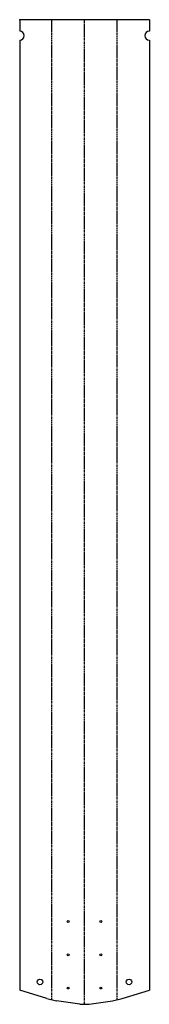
# Model space of a CAD drawing. Header units: millimetres. Extents: x 0 to 469, y 0 to 3554.
import ezdxf

# ---------------------------------------------------------------- set-up
doc = ezdxf.new("R2010")
doc.units = ezdxf.units.MM
doc.header["$PDSIZE"] = -1
doc.linetypes.add('SLD-İki-Kısa-Kesik-Çizgili-Uzun-Kesik-Çizgi', pattern=[15.748, 8.128, -1.524, 1.524, -1.524, 1.524, -1.524])
doc.linetypes.add('SLD-Sürekli', pattern=[0])

msp = doc.modelspace()

# ---------------------------------------------------------------- linework, layer by layer
at = {"color": 7, "linetype": 'SLD-Sürekli', "lineweight": 25}
for p, q in [((0.4, 3553.7), (0.4, 3512.7)), ((468.7, 3553.7), (0.4, 3553.7)), ((468.7, 3553.7), (468.7, 3512.7)), ((0.4, 3479.7), (0.4, 51.2)), ((468.7, 3479.7), (468.7, 51.2)), ((98.7, 21.1), (0.4, 51.2)), ((370.4, 21.1), (468.7, 51.2)), ((98.7, 21.1), (133.4, 13.2)), ((217.1, 0.4), (133.4, 13.2)), ((217.1, 0.4), (251.9, 0.4)), ((251.9, 0.4), (335.6, 13.2)), ((335.6, 13.2), (370.4, 21.1))]:
    msp.add_line(p, q, dxfattribs=at)
at = {"color": 7, "linetype": 'SLD-İki-Kısa-Kesik-Çizgili-Uzun-Kesik-Çizgi'}
for p, q in [((116, 17.2), (116, 3553.7)), ((234.5, 0.4), (234.5, 3553.7)), ((353, 17.2), (353, 3553.7))]:
    msp.add_line(p, q, dxfattribs=at)
at = {"color": 7, "linetype": 'SLD-Sürekli', "lineweight": 25}
for centre, radius in [((175.3, 299.2), 3.4), ((293.8, 299.2), 3.4), ((175.3, 179.2), 3.4), ((293.8, 179.2), 3.4), ((73.7, 81.1), 10), ((395.4, 81.1), 10), ((175.3, 59.2), 3.4), ((293.8, 59.2), 3.4)]:
    msp.add_circle(centre, radius, dxfattribs=at)
for centre, start, end in [((0.4, 3496.2), 270, 90), ((468.7, 3496.2), 90, 270)]:
    msp.add_arc(centre, 16.5, start, end, dxfattribs=at)
at = {"color": 7, "linetype": 'SLD-Sürekli'}
msp.add_point((0.4, 3553.7), dxfattribs=at)

doc.saveas('drawing.dxf')
